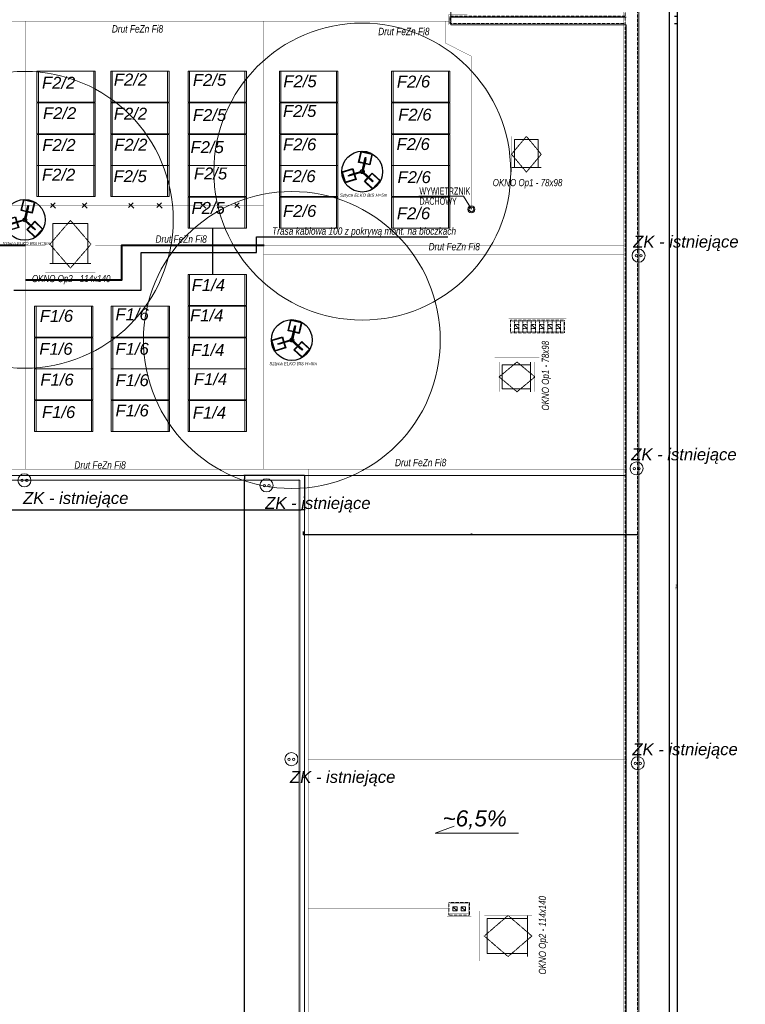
# Model space of a CAD drawing. Header units: millimetres. Extents: x 183299 to 1018155, y -286688 to 171278.
# Tile 14 of 100: x 262931 to 287303, y -62819 to -29748. Entities that reach past the tile are written whole.
import ezdxf

# ---------------------------------------------------------------- set-up
doc = ezdxf.new("R2010")
doc.units = ezdxf.units.MM
doc.header["$MEASUREMENT"] = 0
doc.linetypes.add('DASHED', pattern=[0.75, 0.5, -0.25])
doc.layers.add('a_widok', color=7, linetype='Continuous', lineweight=18, true_color=0xe90101)
for name, color, linetype, lineweight in [('AA_HATCH', 251, 'Continuous', 0), ('AA_OPIS', 251, 'Continuous', 0), ('AA_WIDOK', 254, 'Continuous', 0), ('AP wymiary', 40, 'Continuous', 0), ('E-ODGROMOWA', 5, 'Continuous', 25), ('grzejniki_Nr_Pióra__1', 7, 'Continuous', 13), ('inwentaryzacja_sciany_Nr_Pióra__1', 7, 'Continuous', 13)]:
    doc.layers.add(name, color=color, linetype=linetype, lineweight=lineweight)
for name, color, linetype in [('EL-rozdzielnice', 5, 'Continuous'), ('ELEKTRYKA', 5, 'Continuous'), ('inwentaryzacja_sciany', 7, 'Continuous'), ('Wymiarowanie - Ogólne', 7, 'Continuous')]:
    doc.layers.add(name, color=color, linetype=linetype)
doc.styles.add('arial', font='ariali.ttf', dxfattribs={"height": 10})
doc.styles.add('DIM07', font='romans.shx', dxfattribs={"width": 0.7})
doc.styles.add('Dimensions', font='arial.ttf', dxfattribs={"width": 0.8})
doc.styles.add('GENERATED_STYLE_2', font='arialbd.ttf')
doc.dimstyles.new('arch100', dxfattribs={"dimscale": 2, "dimtxt": 24, "dimasz": 15, "dimexe": 5, "dimexo": 20, "dimgap": 4, "dimtad": 1, "dimdec": 1, "dimrnd": 0.5, "dimdsep": 46, "dimtxsty": 'Dimensions', "dimblk": 'ARCHTICK', "dimcen": 2.5, "dimazin": 0, "dimtfac": 1, "dimtdec": 1, "dimtmove": 1, "dimatfit": 3, "dimldrblk": 'NONE', "dimfxl": 50, "dimfxlon": 1, "dimarcsym": 0})
doc.dimstyles.new('GENERATED_STYLE__1', dxfattribs={"dimtxt": 150, "dimasz": 114, "dimexe": 0.18, "dimexo": 0, "dimgap": 0.09, "dimtad": 1, "dimtih": 1, "dimtoh": 1, "dimdec": 0, "dimlfac": 0.1, "dimzin": 0, "dimdsep": 46, "dimtxsty": 'GENERATED_STYLE_2', "dimblk": 'ARROWHEAD_11', "dimblk1": 'ARROWHEAD_11', "dimblk2": 'ARROWHEAD_11', "dimcen": 0.09, "dimclrd": 256, "dimclre": 256, "dimclrt": 256, "dimazin": 0, "dimtfac": 1, "dimtdec": 4, "dimtmove": 0, "dimatfit": 3, "dimfxl": 1, "dimtolj": 1, "dimtzin": 0, "dimarcsym": 0})
doc.dimstyles.new('GENERATED_STYLE__2', dxfattribs={"dimtxt": 150, "dimasz": 114, "dimexe": 0.18, "dimexo": 0, "dimgap": 0.09, "dimtad": 1, "dimdec": 0, "dimlfac": 0.1, "dimzin": 0, "dimdsep": 46, "dimtxsty": 'GENERATED_STYLE_2', "dimblk": 'ARROWHEAD_11', "dimblk1": 'ARROWHEAD_11', "dimblk2": 'ARROWHEAD_11', "dimcen": 0.09, "dimclrd": 256, "dimclre": 256, "dimclrt": 256, "dimazin": 0, "dimtfac": 1, "dimtdec": 4, "dimtmove": 0, "dimatfit": 3, "dimfxl": 1, "dimtolj": 1, "dimtzin": 0, "dimarcsym": 0})

# ---------------------------------------------------------------- blocks, each defined once
blk = doc.blocks.new('Ściana_313_2', base_point=(283305, -95076))
at = {"layer": 'inwentaryzacja_sciany_Nr_Pióra__1', "linetype": 'Continuous'}
for p, q in [((283725, -64996), (283725, -17536)), ((283305, -29916), (283305, -64996))]:
    blk.add_line(p, q, dxfattribs=at)
blk = doc.blocks.new('Ściana_311_2', base_point=(283305, -29916))
at = {"layer": 'inwentaryzacja_sciany_Nr_Pióra__1', "linetype": 'Continuous'}
for p, q in [((283305, -29666), (277415, -29666)), ((277415, -29916), (283305, -29916))]:
    blk.add_line(p, q, dxfattribs=at)
blk = doc.blocks.new('ARROWHEAD_11')
at = {"linetype": 'Continuous'}
blk.add_line((0, 0), (-1, 0), dxfattribs=at)
at = {"linetype": 'Continuous', "const_width": 0.25, "flags": 128}
blk.add_lwpolyline([(-0.125, 0, 1), (0.125, 0, 1)], format="xyb", close=True, dxfattribs=at)
blk = doc.blocks.new('*D779')
at = {"layer": 'Defpoints', "color": 0}
for p in [(283725, -17536), (284761, -17536), (283725, -113476)]:
    blk.add_point(p, dxfattribs=at)
at = {"layer": 'Wymiarowanie - Ogólne', "linetype": 'Continuous', "lineweight": -2}
for p, q in [((283725, -17536), (284761, -17536)), ((284761, -113362), (284761, -17650)), ((283725, -113476), (284761, -113476))]:
    blk.add_line(p, q, dxfattribs=at)
at = {"layer": 'Wymiarowanie - Ogólne', "lineweight": -2, "xscale": 114, "yscale": 114, "zscale": 114}
for p, rotation in [((284761, -17536), 90), ((284761, -113476), 270)]:
    blk.add_blockref('ARROWHEAD_11', p, dxfattribs=dict(at, rotation=rotation))
at = {"layer": 'Wymiarowanie - Ogólne', "insert": (284684, -65506), "char_height": 150, "attachment_point": 5, "rotation": 90, "style": 'GENERATED_STYLE_2'}
blk.add_mtext('\\A1;9594', dxfattribs=at)
blk = doc.blocks.new('*D795')
at = {"layer": 'Defpoints', "color": 0}
for p in [(270477, -45056), (272495, -45056), (272495, -95076)]:
    blk.add_point(p, dxfattribs=at)
at = {"layer": 'Wymiarowanie - Ogólne', "linetype": 'Continuous', "lineweight": -2}
for p, q in [((272495, -45056), (270477, -45056)), ((270477, -94962), (270477, -45170)), ((272495, -95076), (270477, -95076))]:
    blk.add_line(p, q, dxfattribs=at)
at = {"layer": 'Wymiarowanie - Ogólne', "lineweight": -2, "xscale": 114, "yscale": 114, "zscale": 114}
for p, rotation in [((270477, -45056), 90), ((270477, -95076), 270)]:
    blk.add_blockref('ARROWHEAD_11', p, dxfattribs=dict(at, rotation=rotation))
at = {"layer": 'Wymiarowanie - Ogólne', "insert": (270401, -70066), "char_height": 150, "attachment_point": 5, "rotation": 90, "style": 'GENERATED_STYLE_2'}
blk.add_mtext('\\A1;5002', dxfattribs=at)
blk = doc.blocks.new('*D796')
at = {"layer": 'Defpoints', "color": 0}
for p in [(198800, -45216), (272495, -45056), (272495, -46208)]:
    blk.add_point(p, dxfattribs=at)
at = {"layer": 'Wymiarowanie - Ogólne', "linetype": 'Continuous', "lineweight": -2}
for p, q in [((198800, -45216), (198800, -46208)), ((272495, -45056), (272495, -46208)), ((198914, -46208), (272381, -46208))]:
    blk.add_line(p, q, dxfattribs=at)
at = {"layer": 'Wymiarowanie - Ogólne', "lineweight": -2, "xscale": 114, "yscale": 114, "zscale": 114, "rotation": 180}
blk.add_blockref('ARROWHEAD_11', (198800, -46208), dxfattribs=at)
at = {"layer": 'Wymiarowanie - Ogólne', "lineweight": -2, "xscale": 114, "yscale": 114, "zscale": 114}
blk.add_blockref('ARROWHEAD_11', (272495, -46208), dxfattribs=at)
at = {"layer": 'Wymiarowanie - Ogólne', "insert": (235648, -46131), "char_height": 150, "attachment_point": 5, "style": 'GENERATED_STYLE_2'}
blk.add_mtext('\\A1;7370', dxfattribs=at)
blk = doc.blocks.new('sztyca')
at = {"layer": 'E-ODGROMOWA'}
blk.add_hatch(color=256, dxfattribs=at).paths.add_polyline_path([(7053.2, -46485.8, 1), (7050.2, -46485.8, 1)])
at = {"layer": 'E-ODGROMOWA', "lineweight": -3, "ltscale": 1.5}
for points in [[(7032.3, -46455.2), (7011.9, -46467), (6986.7, -46423.3), (7030.5, -46398), (7055.7, -46441.7), (7036, -46453)], [(7031.3, -46453.4), (7012.3, -46464.3), (6988.9, -46423.7), (7029.4, -46400.2), (7052.9, -46440.9), (7035, -46451.2)], [(7024.2, -46437.5), (7026.4, -46436.3), (7051, -46478.9), (7049.7, -46479.6)], [(7088, -46484.3), (7088, -46460.7), (7138.3, -46460.7), (7138.3, -46511.3), (7088, -46511.3), (7088, -46488.6)], [(7090.1, -46484.3), (7090.1, -46462.5), (7137, -46462.5), (7137, -46509.3), (7090.1, -46509.3), (7090.1, -46488.6)], [(7034.9, -46518), (7055.3, -46529.8), (7030.1, -46573.4), (6986.3, -46548.1), (7011.5, -46504.5), (7031.2, -46515.8)], [(7033.9, -46519.8), (7052.8, -46530.7), (7029.3, -46571.3), (6988.8, -46547.9), (7012.2, -46507.3), (7030.1, -46517.6)], [(7023.7, -46533.8), (7021.5, -46532.5), (7046.1, -46490), (7047.3, -46490.7)], [(7107.3, -46486.2), (7107.3, -46488.6), (7058.1, -46488.6), (7058.1, -46487.2)]]:
    blk.add_lwpolyline(points, dxfattribs=at)
for points in [[(7049.7, -46485.3), (7018.3, -46431), (7020.8, -46429.5), (7052.2, -46483.8)], [(7052.3, -46487.8), (7020.9, -46542.2), (7018.4, -46540.7), (7049.8, -46486.4)], [(7053.2, -46484.3), (7115.9, -46484.3), (7115.9, -46487.2), (7053.2, -46487.2)]]:
    blk.add_lwpolyline(points, close=True, dxfattribs=at)
for centre, radius in [((7051.6, -46486.1), 90.6), ((7051.7, -46485.8), 8.4)]:
    blk.add_circle(centre, radius, dxfattribs=at)
at = {"layer": 'E-ODGROMOWA'}
blk.add_circle((7051.7, -46485.8), 1.49, dxfattribs=at)
blk = doc.blocks.new('sztyca 5')
at = {"layer": 'E-ODGROMOWA', "color": 1, "lineweight": 13, "ltscale": 1.5}
blk.add_circle((-5603.6, 40131.4), 498.7, dxfattribs=at)
at = {"layer": 'E-ODGROMOWA', "color": 1, "lineweight": -3, "ltscale": 1.5, "xscale": 0.7570147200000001, "yscale": 0.7570147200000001, "zscale": 0.7570147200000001, "rotation": 317.0309142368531}
blk.add_blockref('sztyca', (14476.2, 69519.5), dxfattribs=at)
at = {"layer": 'E-ODGROMOWA', "color": 1, "ltscale": 400, "style": 'arial'}
blk.add_text('Sztyca ELKO BIS H=5m', height=10.56, dxfattribs=at).set_placement((-5678.8, 40046.8))
blk = doc.blocks.new('Op2')
at = {"layer": 'AA_OPIS', "linetype": 'DASHED', "ltscale": 0.5}
blk.add_lwpolyline([(-160, 69), (-80, 0), (0, 69), (-80, 138), (-160, 69)], dxfattribs=at)
at = {"layer": 'AA_WIDOK', "const_width": 0.3}
blk.add_lwpolyline([(15, -15), (15, 153), (-175, 153), (-175, -15)], close=True, dxfattribs=at)
blk.add_lwpolyline([(0, 0), (0, 138), (-160, 138), (-160, 0), (0, 0)], dxfattribs=at)
at = {"layer": 'AA_WIDOK'}
for points in [[(-15, 0), (-15, 138)], [(-150, 128), (-150, 10)], [(-15, 128), (-150, 128)], [(-150, 10), (-15, 10)]]:
    blk.add_lwpolyline(points, dxfattribs=at)
at = {"layer": 'AA_OPIS', "insert": (23.3, 71.6), "char_height": 24, "width": 450, "attachment_point": 2, "rotation": 90, "style": 'arial'}
blk.add_mtext('{\\W0.8;OKNO Op2 - 114x140}', dxfattribs=at)
blk = doc.blocks.new('Op1')
at = {"layer": 'AA_OPIS', "linetype": 'DASHED', "ltscale": 0.5}
blk.add_lwpolyline([(65, 135), (15, 75), (65, 15), (115, 75), (65, 135)], dxfattribs=at)
at = {"layer": 'AA_WIDOK', "const_width": 0.3}
blk.add_lwpolyline([(0, 0), (130, 0), (130, 150), (0, 150)], close=True, dxfattribs=at)
blk.add_lwpolyline([(15, 15), (115, 15), (115, 135), (15, 135), (15, 15)], dxfattribs=at)
at = {"layer": 'AA_WIDOK'}
for points in [[(105, 125), (25, 125)], [(25, 125), (25, 30)], [(105, 30), (105, 125)], [(15, 30), (115, 30)]]:
    blk.add_lwpolyline(points, dxfattribs=at)
at = {"layer": 'AA_OPIS', "insert": (68.9, -8.3), "char_height": 24, "width": 450, "attachment_point": 2, "style": 'arial'}
blk.add_mtext('{\\W0.8;OKNO Op1 - 78x98}', dxfattribs=at)
blk = doc.blocks.new('_ARCHTICK')
at = {"color": 0, "linetype": 'ByBlock', "ltscale": 0.1, "const_width": 0.15}
blk.add_lwpolyline([(-0.5, -0.5), (0.5, 0.5)], dxfattribs=at)
blk = doc.blocks.new('*D7951')
at = {"layer": 'AP wymiary', "color": 0, "lineweight": -2}
for p, q in [((284922, -29876), (285032, -29876)), ((285022, -67716), (285022, -29876)), ((284922, -67716), (285032, -67716))]:
    blk.add_line(p, q, dxfattribs=at)
at = {"layer": 'Defpoints', "color": 0}
for p in [(283265, -29876), (285022, -29876), (283265, -67716)]:
    blk.add_point(p, dxfattribs=at)
at = {"layer": 'AP wymiary', "color": 0, "lineweight": -2, "xscale": 30, "yscale": 30, "zscale": 30}
for p, rotation in [((285022, -29876), 90), ((285022, -67716), 270)]:
    blk.add_blockref('_ARCHTICK', p, dxfattribs=dict(at, rotation=rotation))
at = {"layer": 'AP wymiary', "color": 0, "ltscale": 0.01, "insert": (284989, -48796), "char_height": 48, "attachment_point": 5, "rotation": 90, "style": 'Dimensions'}
blk.add_mtext('37840', dxfattribs=at)
blk = doc.blocks.new('_None')
blk = doc.blocks.new('*D7952')
at = {"layer": 'AP wymiary', "color": 0, "lineweight": -2}
for p, q in [((285022, -29626), (285022, -28956)), ((284922, -29626), (285032, -29626)), ((285022, -29876), (285022, -29626)), ((284922, -29876), (285032, -29876))]:
    blk.add_line(p, q, dxfattribs=at)
at = {"layer": 'Defpoints', "color": 0}
for p in [(283265, -29626), (285022, -29626), (283265, -29876)]:
    blk.add_point(p, dxfattribs=at)
at = {"layer": 'AP wymiary', "color": 0, "lineweight": -2, "xscale": 30, "yscale": 30, "zscale": 30}
for p, rotation in [((285022, -29626), 90), ((285022, -29876), 270)]:
    blk.add_blockref('_ARCHTICK', p, dxfattribs=dict(at, rotation=rotation))
at = {"layer": 'AP wymiary', "color": 0, "ltscale": 0.01, "insert": (284989, -29007), "char_height": 48, "attachment_point": 5, "rotation": 90, "style": 'Dimensions'}
blk.add_mtext('250', dxfattribs=at)
blk = doc.blocks.new('*D7971')
at = {"layer": 'AP wymiary', "color": 0, "lineweight": -2}
for p, q in [((272455, -46942), (272455, -47052)), ((272455, -47042), (283687, -47042)), ((283687, -47065), (283687, -47032))]:
    blk.add_line(p, q, dxfattribs=at)
at = {"layer": 'Defpoints', "color": 0}
for p in [(272455, -45016), (283687, -47042), (283687, -47105)]:
    blk.add_point(p, dxfattribs=at)
at = {"layer": 'AP wymiary', "color": 0, "lineweight": -2, "xscale": 30, "yscale": 30, "zscale": 30, "rotation": 180}
blk.add_blockref('_ARCHTICK', (272455, -47042), dxfattribs=at)
at = {"layer": 'AP wymiary', "color": 0, "lineweight": -2, "xscale": 30, "yscale": 30, "zscale": 30}
blk.add_blockref('_ARCHTICK', (283687, -47042), dxfattribs=at)
at = {"layer": 'AP wymiary', "color": 0, "ltscale": 0.01, "insert": (278071, -47009), "char_height": 48, "attachment_point": 5, "style": 'Dimensions'}
blk.add_mtext('11232', dxfattribs=at)

msp = doc.modelspace()

# ---------------------------------------------------------------- linework, layer by layer
at = {"layer": 'a_widok', "linetype": 'ByBlock'}
for points in [[(263509.92388, -32522.91263), (263509.92388, -31480.91263), (265419.93657, -31480.91263), (265419.93657, -32522.91263)], [(263559.65045, -32522.91263), (263559.65045, -31480.91263), (265469.66313, -31480.91263), (265469.66313, -32522.91263)], [(263559.65045, -32522.91263), (263559.65045, -31480.91263), (265469.66313, -31480.91263), (265469.66313, -32522.91263)], [(265986.92773, -32522.91263), (265986.92773, -31480.91263), (267896.94041, -31480.91263), (267896.94041, -32522.91263)], [(266036.6543, -32522.91263), (266036.6543, -31480.91263), (267946.66698, -31480.91263), (267946.66698, -32522.91263)], [(266036.6543, -32522.91263), (266036.6543, -31480.91263), (267946.66698, -31480.91263), (267946.66698, -32522.91263)], [(268585.68491, -32522.91263), (268585.68491, -31480.91263), (270495.69759, -31480.91263), (270495.69759, -32522.91263)], [(268635.41148, -32522.91263), (268635.41148, -31480.91263), (270545.42416, -31480.91263), (270545.42416, -32522.91263)], [(268635.41148, -32522.91263), (268635.41148, -31480.91263), (270545.42416, -31480.91263), (270545.42416, -32522.91263)], [(271656.50626, -32522.91263), (271656.50626, -31480.91263), (273566.51894, -31480.91263), (273566.51894, -32522.91263)], [(271706.23283, -32522.91263), (271706.23283, -31480.91263), (273616.24551, -31480.91263), (273616.24551, -32522.91263)], [(271706.23283, -32522.91263), (271706.23283, -31480.91263), (273616.24551, -31480.91263), (273616.24551, -32522.91263)], [(275424.13785, -32522.91263), (275424.13785, -31480.91263), (277334.15053, -31480.91263), (277334.15053, -32522.91263)], [(275473.86442, -32522.91263), (275473.86442, -31480.91263), (277383.8771, -31480.91263), (277383.8771, -32522.91263)], [(275473.86442, -32522.91263), (275473.86442, -31480.91263), (277383.8771, -31480.91263), (277383.8771, -32522.91263)], [(263509.92388, -33584.91263), (263509.92388, -32542.91263), (265419.93657, -32542.91263), (265419.93657, -33584.91263)], [(263559.65045, -33584.91263), (263559.65045, -32542.91263), (265469.66313, -32542.91263), (265469.66313, -33584.91263)], [(263559.65045, -33584.91263), (263559.65045, -32542.91263), (265469.66313, -32542.91263), (265469.66313, -33584.91263)], [(265986.92773, -33584.91263), (265986.92773, -32542.91263), (267896.94041, -32542.91263), (267896.94041, -33584.91263)], [(266036.6543, -33584.91263), (266036.6543, -32542.91263), (267946.66698, -32542.91263), (267946.66698, -33584.91263)], [(266036.6543, -33584.91263), (266036.6543, -32542.91263), (267946.66698, -32542.91263), (267946.66698, -33584.91263)], [(268585.68491, -33584.91263), (268585.68491, -32542.91263), (270495.69759, -32542.91263), (270495.69759, -33584.91263)], [(268635.41148, -33584.91263), (268635.41148, -32542.91263), (270545.42416, -32542.91263), (270545.42416, -33584.91263)], [(268635.41148, -33584.91263), (268635.41148, -32542.91263), (270545.42416, -32542.91263), (270545.42416, -33584.91263)], [(271656.50626, -33584.91263), (271656.50626, -32542.91263), (273566.51894, -32542.91263), (273566.51894, -33584.91263)], [(271706.23283, -33584.91263), (271706.23283, -32542.91263), (273616.24551, -32542.91263), (273616.24551, -33584.91263)], [(271706.23283, -33584.91263), (271706.23283, -32542.91263), (273616.24551, -32542.91263), (273616.24551, -33584.91263)], [(275424.13785, -33584.91263), (275424.13785, -32542.91263), (277334.15053, -32542.91263), (277334.15053, -33584.91263)], [(275473.86442, -33584.91263), (275473.86442, -32542.91263), (277383.8771, -32542.91263), (277383.8771, -33584.91263)], [(275473.86442, -33584.91263), (275473.86442, -32542.91263), (277383.8771, -32542.91263), (277383.8771, -33584.91263)], [(263509.92388, -34646.91263), (263509.92388, -33604.91263), (265419.93657, -33604.91263), (265419.93657, -34646.91263)], [(263559.65045, -34646.91263), (263559.65045, -33604.91263), (265469.66313, -33604.91263), (265469.66313, -34646.91263)], [(263559.65045, -34646.91263), (263559.65045, -33604.91263), (265469.66313, -33604.91263), (265469.66313, -34646.91263)], [(265986.92773, -34646.91263), (265986.92773, -33604.91263), (267896.94041, -33604.91263), (267896.94041, -34646.91263)], [(266036.6543, -34646.91263), (266036.6543, -33604.91263), (267946.66698, -33604.91263), (267946.66698, -34646.91263)], [(266036.6543, -34646.91263), (266036.6543, -33604.91263), (267946.66698, -33604.91263), (267946.66698, -34646.91263)], [(268585.68491, -34646.91263), (268585.68491, -33604.91263), (270495.69759, -33604.91263), (270495.69759, -34646.91263)], [(268635.41148, -34646.91263), (268635.41148, -33604.91263), (270545.42416, -33604.91263), (270545.42416, -34646.91263)], [(268635.41148, -34646.91263), (268635.41148, -33604.91263), (270545.42416, -33604.91263), (270545.42416, -34646.91263)], [(271656.50626, -34646.91263), (271656.50626, -33604.91263), (273566.51894, -33604.91263), (273566.51894, -34646.91263)], [(271706.23283, -34646.91263), (271706.23283, -33604.91263), (273616.24551, -33604.91263), (273616.24551, -34646.91263)], [(271706.23283, -34646.91263), (271706.23283, -33604.91263), (273616.24551, -33604.91263), (273616.24551, -34646.91263)], [(275424.13785, -34646.91263), (275424.13785, -33604.91263), (277334.15053, -33604.91263), (277334.15053, -34646.91263)], [(275473.86442, -34646.91263), (275473.86442, -33604.91263), (277383.8771, -33604.91263), (277383.8771, -34646.91263)], [(275473.86442, -34646.91263), (275473.86442, -33604.91263), (277383.8771, -33604.91263), (277383.8771, -34646.91263)], [(263509.92388, -35688.91263), (263509.92388, -34646.91263), (265419.93657, -34646.91263), (265419.93657, -35688.91263)], [(263559.65045, -35688.91263), (263559.65045, -34646.91263), (265469.66313, -34646.91263), (265469.66313, -35688.91263)], [(263559.65045, -35688.91263), (263559.65045, -34646.91263), (265469.66313, -34646.91263), (265469.66313, -35688.91263)], [(265986.92773, -35688.91263), (265986.92773, -34646.91263), (267896.94041, -34646.91263), (267896.94041, -35688.91263)], [(266036.6543, -35688.91263), (266036.6543, -34646.91263), (267946.66698, -34646.91263), (267946.66698, -35688.91263)], [(266036.6543, -35688.91263), (266036.6543, -34646.91263), (267946.66698, -34646.91263), (267946.66698, -35688.91263)], [(268585.68491, -35688.91263), (268585.68491, -34646.91263), (270495.69759, -34646.91263), (270495.69759, -35688.91263)], [(268635.41148, -35688.91263), (268635.41148, -34646.91263), (270545.42416, -34646.91263), (270545.42416, -35688.91263)], [(268635.41148, -35688.91263), (268635.41148, -34646.91263), (270545.42416, -34646.91263), (270545.42416, -35688.91263)], [(271656.50626, -35688.91263), (271656.50626, -34646.91263), (273566.51894, -34646.91263), (273566.51894, -35688.91263)], [(271706.23283, -35688.91263), (271706.23283, -34646.91263), (273616.24551, -34646.91263), (273616.24551, -35688.91263)], [(271706.23283, -35688.91263), (271706.23283, -34646.91263), (273616.24551, -34646.91263), (273616.24551, -35688.91263)], [(275424.13785, -35688.91263), (275424.13785, -34646.91263), (277334.15053, -34646.91263), (277334.15053, -35688.91263)], [(275473.86442, -35688.91263), (275473.86442, -34646.91263), (277383.8771, -34646.91263), (277383.8771, -35688.91263)], [(275473.86442, -35688.91263), (275473.86442, -34646.91263), (277383.8771, -34646.91263), (277383.8771, -35688.91263)], [(268585.68491, -36750.91263), (268585.68491, -35708.91263), (270495.69759, -35708.91263), (270495.69759, -36750.91263)], [(268635.41148, -36750.91263), (268635.41148, -35708.91263), (270545.42416, -35708.91263), (270545.42416, -36750.91263)], [(268635.41148, -36750.91263), (268635.41148, -35708.91263), (270545.42416, -35708.91263), (270545.42416, -36750.91263)], [(271656.50626, -36750.91263), (271656.50626, -35708.91263), (273566.51894, -35708.91263), (273566.51894, -36750.91263)], [(271706.23283, -36750.91263), (271706.23283, -35708.91263), (273616.24551, -35708.91263), (273616.24551, -36750.91263)], [(271706.23283, -36750.91263), (271706.23283, -35708.91263), (273616.24551, -35708.91263), (273616.24551, -36750.91263)], [(275424.13785, -36750.91263), (275424.13785, -35708.91263), (277334.15053, -35708.91263), (277334.15053, -36750.91263)], [(275473.86442, -36750.91263), (275473.86442, -35708.91263), (277383.8771, -35708.91263), (277383.8771, -36750.91263)], [(275473.86442, -36750.91263), (275473.86442, -35708.91263), (277383.8771, -35708.91263), (277383.8771, -36750.91263)], [(268585.68491, -39348.18267), (268585.68491, -38306.18267), (270495.69759, -38306.18267), (270495.69759, -39348.18267)], [(268635.41148, -39348.18267), (268635.41148, -38306.18267), (270545.42416, -38306.18267), (270545.42416, -39348.18267)], [(268635.41148, -39348.18267), (268635.41148, -38306.18267), (270545.42416, -38306.18267), (270545.42416, -39348.18267)], [(263431.14029, -40410.18267), (263431.14029, -39368.18267), (265341.15297, -39368.18267), (265341.15297, -40410.18267)], [(263480.86686, -40410.18267), (263480.86686, -39368.18267), (265390.87954, -39368.18267), (265390.87954, -40410.18267)], [(263480.86686, -40410.18267), (263480.86686, -39368.18267), (265390.87954, -39368.18267), (265390.87954, -40410.18267)], [(266004.52676, -40410.18267), (266004.52676, -39368.18267), (267914.53944, -39368.18267), (267914.53944, -40410.18267)], [(266054.25333, -40410.18267), (266054.25333, -39368.18267), (267964.26601, -39368.18267), (267964.26601, -40410.18267)], [(266054.25333, -40410.18267), (266054.25333, -39368.18267), (267964.26601, -39368.18267), (267964.26601, -40410.18267)], [(268585.68491, -40410.18267), (268585.68491, -39368.18267), (270495.69759, -39368.18267), (270495.69759, -40410.18267)], [(268635.41148, -40410.18267), (268635.41148, -39368.18267), (270545.42416, -39368.18267), (270545.42416, -40410.18267)], [(268635.41148, -40410.18267), (268635.41148, -39368.18267), (270545.42416, -39368.18267), (270545.42416, -40410.18267)], [(263431.14029, -41472.18267), (263431.14029, -40430.18267), (265341.15297, -40430.18267), (265341.15297, -41472.18267)], [(263480.86686, -41472.18267), (263480.86686, -40430.18267), (265390.87954, -40430.18267), (265390.87954, -41472.18267)], [(263480.86686, -41472.18267), (263480.86686, -40430.18267), (265390.87954, -40430.18267), (265390.87954, -41472.18267)], [(266004.52676, -41472.18267), (266004.52676, -40430.18267), (267914.53944, -40430.18267), (267914.53944, -41472.18267)], [(266054.25333, -41472.18267), (266054.25333, -40430.18267), (267964.26601, -40430.18267), (267964.26601, -41472.18267)], [(266054.25333, -41472.18267), (266054.25333, -40430.18267), (267964.26601, -40430.18267), (267964.26601, -41472.18267)], [(268585.68491, -41472.18267), (268585.68491, -40430.18267), (270495.69759, -40430.18267), (270495.69759, -41472.18267)], [(268635.41148, -41472.18267), (268635.41148, -40430.18267), (270545.42416, -40430.18267), (270545.42416, -41472.18267)], [(268635.41148, -41472.18267), (268635.41148, -40430.18267), (270545.42416, -40430.18267), (270545.42416, -41472.18267)], [(263431.14029, -42514.18267), (263431.14029, -41472.18267), (265341.15297, -41472.18267), (265341.15297, -42514.18267)], [(263480.86686, -42514.18267), (263480.86686, -41472.18267), (265390.87954, -41472.18267), (265390.87954, -42514.18267)], [(263480.86686, -42514.18267), (263480.86686, -41472.18267), (265390.87954, -41472.18267), (265390.87954, -42514.18267)], [(266004.52676, -42514.18267), (266004.52676, -41472.18267), (267914.53944, -41472.18267), (267914.53944, -42514.18267)], [(266054.25333, -42514.18267), (266054.25333, -41472.18267), (267964.26601, -41472.18267), (267964.26601, -42514.18267)], [(266054.25333, -42514.18267), (266054.25333, -41472.18267), (267964.26601, -41472.18267), (267964.26601, -42514.18267)], [(268585.68491, -42514.18267), (268585.68491, -41472.18267), (270495.69759, -41472.18267), (270495.69759, -42514.18267)], [(268635.41148, -42514.18267), (268635.41148, -41472.18267), (270545.42416, -41472.18267), (270545.42416, -42514.18267)], [(263431.14029, -43576.18267), (263431.14029, -42534.18267), (265341.15297, -42534.18267), (265341.15297, -43576.18267)], [(263480.86686, -43576.18267), (263480.86686, -42534.18267), (265390.87954, -42534.18267), (265390.87954, -43576.18267)], [(263480.86686, -43576.18267), (263480.86686, -42534.18267), (265390.87954, -42534.18267), (265390.87954, -43576.18267)], [(266004.52676, -43576.18267), (266004.52676, -42534.18267), (267914.53944, -42534.18267), (267914.53944, -43576.18267)], [(266054.25333, -43576.18267), (266054.25333, -42534.18267), (267964.26601, -42534.18267), (267964.26601, -43576.18267)], [(266054.25333, -43576.18267), (266054.25333, -42534.18267), (267964.26601, -42534.18267), (267964.26601, -43576.18267)], [(268585.68491, -43576.18267), (268585.68491, -42534.18267), (270495.69759, -42534.18267), (270495.69759, -43576.18267)], [(268635.41148, -43576.18267), (268635.41148, -42534.18267), (270545.42416, -42534.18267), (270545.42416, -43576.18267)], [(268635.41148, -43576.18267), (268635.41148, -42534.18267), (270545.42416, -42534.18267), (270545.42416, -43576.18267)]]:
    msp.add_lwpolyline(points, close=True, dxfattribs=at)
at = {"layer": 'AA_HATCH'}
for points in [[(277484.19183, -59680.76422), (277484.19183, -59540.76422), (277624.19183, -59540.76422), (277624.19183, -59680.76422)], [(277764.19183, -59680.76422), (277764.19183, -59540.76422), (277904.19183, -59540.76422), (277904.19183, -59680.76422)]]:
    msp.add_lwpolyline(points, close=True, dxfattribs=at)
for points in [[(277484.19183, -59540.76422), (277624.19183, -59680.76422)], [(277764.19183, -59540.76422), (277904.19183, -59680.76422)]]:
    msp.add_lwpolyline(points, dxfattribs=at)
at = {"layer": 'AA_OPIS'}
for points in [[(278101.96646, -36116.97455), (277836.67137, -35675.1884), (276339.82297, -35675.1884)], [(279689.54274, -57073.48791), (276880.8945, -57073.48791), (277522.40136, -56836.0498)]]:
    msp.add_lwpolyline(points, dxfattribs=at)
at = {"layer": 'AA_WIDOK', "linetype": 'DASHED'}
msp.add_line((283685.05466, -95035.76422), (283685.05466, -17495.76422), dxfattribs=at)
at = {"layer": 'AA_WIDOK'}
for points, const_width in [([(283725.05466, -94995.76422), (283725.05466, -17455.76422), (277335.05466, -17455.76422), (277335.05466, -21665.76422), (277805.05466, -21665.76422), (277805.05466, -17785.76422), (283225.05466, -17785.76422), (283225.05466, -64975.76422)], 5), ([(277962.86198, -29585.76422), (277335.05466, -29585.76422), (277335.05466, -29915.76422), (283225.05466, -29915.76422)], 5), ([(277375.05466, -29875.76422), (283265.05466, -35765.76422)], 3), ([(263795.05466, -37320.76422), (242705.05466, -37320.76422)], 3), ([(283225.05466, -37320.76422), (265475.05466, -37320.76422)], 3), ([(272455.05466, -45015.76422), (280150.05466, -37320.76422)], 3), ([(198800.05466, -45185.76422), (272285.05466, -45185.76422), (272285.05466, -94865.76422)], 3), ([(199055.05466, -45015.76422), (272455.05466, -45015.76422)], 3), ([(199055.05466, -45025.76422), (272445.05466, -45025.76422), (272445.05466, -67675.76422)], 3), ([(272455.05466, -45015.76422), (272455.05466, -67675.76422)], 3)]:
    msp.add_lwpolyline(points, dxfattribs=dict(at, const_width=const_width))
at = {"layer": 'AA_WIDOK', "linetype": 'DASHED'}
for points in [[(283265.05466, -17745.76422), (283265.05466, -65035.76422)], [(283265.05466, -29625.76422), (277375.05466, -29625.76422), (277375.05466, -29875.76422), (283265.05466, -29875.76422)], [(281235.05466, -39845.76422), (279415.05466, -39845.76422), (279415.05466, -40265.76422), (281235.05466, -40265.76422), (281235.05466, -39845.76422)], [(278044.19183, -59400.76422), (277344.19183, -59400.76422), (277344.19183, -59820.76422), (278044.19183, -59820.76422), (278044.19183, -59400.76422)]]:
    msp.add_lwpolyline(points, dxfattribs=at)
at = {"layer": 'AA_WIDOK', "linetype": 'Continuous', "const_width": 3}
for points in [[(281295.05466, -39785.76422), (279355.05466, -39785.76422), (279355.05466, -40325.76422), (281295.05466, -40325.76422)], [(278104.19183, -59340.76422), (277284.19183, -59340.76422), (277284.19183, -59880.76422), (278104.19183, -59880.76422)]]:
    msp.add_lwpolyline(points, close=True, dxfattribs=at)
at = {"layer": 'AA_WIDOK', "linetype": 'DASHED', "ltscale": 0.5}
for points in [[(279555.05466, -39985.76422), (279555.05466, -39845.76422)], [(279555.05466, -39985.76422), (279695.05466, -40125.76422)], [(279695.05466, -39985.76422), (279695.05466, -39845.76422)], [(279835.05466, -39985.76422), (279835.05466, -39845.76422)], [(279835.05466, -39985.76422), (279975.05466, -40125.76422)], [(279975.05466, -39985.76422), (279975.05466, -39845.76422)], [(280115.05466, -39985.76422), (280115.05466, -39845.76422)], [(280115.05466, -39985.76422), (280255.05466, -40125.76422)], [(280255.05466, -39985.76422), (280255.05466, -39845.76422)], [(280395.05466, -39985.76422), (280395.05466, -39845.76422)], [(280395.05466, -39985.76422), (280535.05466, -40125.76422)], [(280535.05466, -39985.76422), (280535.05466, -39845.76422)], [(280675.05466, -39985.76422), (280675.05466, -39845.76422)], [(280675.05466, -39985.76422), (280815.05466, -40125.76422)], [(280815.05466, -39985.76422), (280815.05466, -39845.76422)], [(280955.05466, -39985.76422), (280955.05466, -39845.76422)], [(280955.05466, -39985.76422), (281095.05466, -40125.76422)], [(281095.05466, -39985.76422), (281095.05466, -39845.76422)], [(279555.05466, -40125.76422), (279555.05466, -40265.76422)], [(279695.05466, -40125.76422), (279695.05466, -40265.76422)], [(279835.05466, -40125.76422), (279835.05466, -40265.76422)], [(279975.05466, -40125.76422), (279975.05466, -40265.76422)], [(280115.05466, -40125.76422), (280115.05466, -40265.76422)], [(280255.05466, -40125.76422), (280255.05466, -40265.76422)], [(280395.05466, -40125.76422), (280395.05466, -40265.76422)], [(280535.05466, -40125.76422), (280535.05466, -40265.76422)], [(280675.05466, -40125.76422), (280675.05466, -40265.76422)], [(280815.05466, -40125.76422), (280815.05466, -40265.76422)], [(280955.05466, -40125.76422), (280955.05466, -40265.76422)], [(281095.05466, -40125.76422), (281095.05466, -40265.76422)]]:
    msp.add_lwpolyline(points, dxfattribs=at)
for points in [[(279555.05466, -40125.76422), (279555.05466, -39985.76422), (279695.05466, -39985.76422), (279695.05466, -40125.76422)], [(279835.05466, -40125.76422), (279835.05466, -39985.76422), (279975.05466, -39985.76422), (279975.05466, -40125.76422)], [(280115.05466, -40125.76422), (280115.05466, -39985.76422), (280255.05466, -39985.76422), (280255.05466, -40125.76422)], [(280395.05466, -40125.76422), (280395.05466, -39985.76422), (280535.05466, -39985.76422), (280535.05466, -40125.76422)], [(280675.05466, -40125.76422), (280675.05466, -39985.76422), (280815.05466, -39985.76422), (280815.05466, -40125.76422)], [(280955.05466, -40125.76422), (280955.05466, -39985.76422), (281095.05466, -39985.76422), (281095.05466, -40125.76422)]]:
    msp.add_lwpolyline(points, close=True, dxfattribs=at)
at = {"layer": 'AA_WIDOK'}
for radius in [120, 80]:
    msp.add_circle((278101.96646, -36116.97455), radius, dxfattribs=at)
at = {"layer": 'E-ODGROMOWA', "ltscale": 0.01}
for p, q in [((263965.42319, -36057.64987), (264120.1365, -35902.93656)), ((263975.11975, -35917.55065), (264137.20036, -36079.63126)), ((265028.15469, -36057.64987), (265182.868, -35902.93656)), ((265037.85125, -35917.55065), (265199.93186, -36079.63126)), ((266590.99514, -36057.64987), (266745.70845, -35902.93656)), ((266600.6917, -35917.55065), (266762.77231, -36079.63126)), ((267539.11834, -36057.64987), (267693.83165, -35902.93656)), ((267548.81491, -35917.55065), (267710.89552, -36079.63126)), ((269008.18836, -36057.64987), (269162.90167, -35902.93656)), ((269017.88493, -35917.55065), (269179.96554, -36079.63126)), ((270152.18757, -36057.64987), (270306.90088, -35902.93656)), ((270161.88413, -35917.55065), (270323.96474, -36079.63126))]:
    msp.add_line(p, q, dxfattribs=at)
at = {"layer": 'E-ODGROMOWA', "lineweight": 40, "ltscale": 0.01}
msp.add_line((244301.04082, -37316.41862), (263127.89594, -37316.41862), dxfattribs=at)
at = {"layer": 'E-ODGROMOWA', "const_width": 10}
for points in [[(277435.05466, -29795.76422), (241045.05466, -29795.76422), (241045.05466, -23975.76422)], [(263125.05466, -44845.76422), (263125.05466, -29795.76422)], [(271125.05466, -44845.76422), (271125.05466, -29795.76422)], [(277231.97963, -29795.76422), (277231.97963, -30533.41101), (278101.96646, -30974.67199)], [(278101.96646, -30974.67199), (278101.96646, -36116.97455)], [(271125.05466, -35980.62545), (199015.05466, -35980.62545)], [(271125.05466, -37620.76422), (283225.05466, -37620.76422)], [(199015.05466, -44845.76422), (283325.05466, -44845.76422)], [(272625.05466, -44845.76422), (272625.05466, -95095.76422)], [(283325.05466, -54610.76422), (272625.05466, -54610.76422)], [(277384.19183, -59610.76422), (272625.05466, -59610.76422)]]:
    msp.add_lwpolyline(points, dxfattribs=at)
at = {"layer": 'E-ODGROMOWA', "lineweight": 40, "ltscale": 0.01}
msp.add_lwpolyline([(263127.37111, -38489.93624), (266367.00912, -38489.93624), (266367.00912, -37321.8758), (271141.25877, -37321.8758)], dxfattribs=at)
at = {"layer": 'E-ODGROMOWA', "const_width": 10}
for points in [[(281195.05466, -39885.76422), (279455.05466, -39885.76422), (279455.05466, -40225.76422), (281195.05466, -40225.76422)], [(278004.19183, -59440.76422), (277384.19183, -59440.76422), (277384.19183, -59780.76422), (278004.19183, -59780.76422)]]:
    msp.add_lwpolyline(points, close=True, dxfattribs=at)
at = {"layer": 'ELEKTRYKA', "ltscale": 0.01}
for p, q in [((269407.8626, -36734.38307), (269407.8626, -38308.39331)), ((270889.54038, -37567.08903), (270889.54038, -37045.56001)), ((270889.54038, -37045.56001), (277311.33715, -37045.56001)), ((267008.25173, -38827.48187), (267008.25173, -37567.08903)), ((267008.25173, -37567.08903), (270889.54038, -37567.08903)), ((262732.91748, -38827.48187), (267008.25173, -38827.48187))]:
    msp.add_line(p, q, dxfattribs=at)
at = {"layer": 'ELEKTRYKA', "linetype": 'Continuous', "lineweight": 15}
for centre, radius in [((283718.35182, -37673.03653), 219.99737), ((283640.73413, -37678.21168), 39.49286), ((283799.6929, -37678.21168), 39.49286), ((283652.48785, -44820.15704), 219.99737), ((283574.87015, -44825.33218), 39.49286), ((283733.82893, -44825.33218), 39.49286), ((263089.54749, -45220.16939), 219.99737), ((263011.92979, -45225.34454), 39.49286), ((263170.88857, -45225.34454), 39.49286), ((271222.41512, -45389.16404), 219.99737), ((271144.79742, -45394.33919), 39.49286), ((271303.7562, -45394.33919), 39.49286), ((272056.72059, -54586.8036), 219.99737), ((271979.1029, -54591.97875), 39.49286), ((272138.06168, -54591.97875), 39.49286), ((283691.10989, -54723.13741), 219.99737), ((283613.4922, -54728.31255), 39.49286), ((283772.45097, -54728.31255), 39.49286)]:
    msp.add_circle(centre, radius, dxfattribs=at)
at = {"layer": 'grzejniki_Nr_Pióra__1', "linetype": 'Continuous'}
for p, q in [((277415.05466, -29915.76422), (277415.05466, -17835.76422)), ((198800.05466, -45215.76422), (272335.05466, -45215.76422)), ((199055.05466, -45055.76422), (272495.05466, -45055.76422)), ((272335.05466, -94915.76422), (272335.05466, -45215.76422)), ((272495.05466, -45055.76422), (272495.05466, -95075.76422)), ((272495.05466, -45055.76422), (283305.05466, -45055.76422))]:
    msp.add_line(p, q, dxfattribs=at)

# ---------------------------------------------------------------- block references
at = {"layer": 'a_widok', "xscale": 10, "yscale": 10, "zscale": 10}
for p in [(330474.38636, -436163.55089), (319140.05082, -437784.38534), (328108.59721, -441820.4077)]:
    msp.add_blockref('sztyca 5', p, dxfattribs=at)
at = {"layer": 'AA_HATCH', "xscale": 10, "yscale": 10, "zscale": 10}
for name, p in [('Op1', (279300.03717, -35017.39967)), ('Op2', (280135.05466, -61215.76422))]:
    msp.add_blockref(name, p, dxfattribs=at)
for name, p, rotation in [('Op2', (263945.05466, -38090.76422), 270), ('Op1', (280385.05466, -42395.76422), 90)]:
    msp.add_blockref(name, p, dxfattribs=dict(at, rotation=rotation))
at = {"layer": 'inwentaryzacja_sciany'}
for name, p in [('Ściana_313_2', (283305.05466, -95075.76422)), ('Ściana_311_2', (283305.05466, -29915.76422))]:
    msp.add_blockref(name, p, dxfattribs=at)

# ---------------------------------------------------------------- texts
at = {"color": 7, "linetype": 'Continuous', "lineweight": 9, "style": 'arial', "width": 0.8}
for s, p in [('Drut FeZn Fi8', (266026.43342, -30181.89815)), ('Drut FeZn Fi8', (274972.58781, -30269.03602)), ('Trasa kablowa 100 z pokrywą mont. na bloczkach', (271408.05903, -36971.83283)), ('Drut FeZn Fi8', (267492.80034, -37240.88234)), ('Drut FeZn Fi8', (276664.51474, -37497.84828)), ('Drut FeZn Fi8', (264769.74198, -44829.1383)), ('Drut FeZn Fi8', (275536.26089, -44747.99116))]:
    msp.add_text(s, height=250, dxfattribs=at).set_placement(p)
at = {"layer": 'AA_OPIS'}
for s, insert, char_height, width, attachment_point, line_spacing_factor, style in [('{\\fArial Narrow|b0|i0|c238|p34;WYWIETRZNIK\\PDACHOWY}', (276357.27186, -35966.98668, 0), 240, 2268.8905964, 7, 0.85, 'DIM07'), ('~6,5%', (279293.32353, -56944.8808), 540, 3563.5680192, 9, 0.857143, 'arial')]:
    msp.add_mtext(s, dxfattribs=dict(at, insert=insert, char_height=char_height, width=width, attachment_point=attachment_point, line_spacing_factor=line_spacing_factor, style=style))
at = {"layer": 'EL-rozdzielnice', "color": 1, "ltscale": 400, "style": 'arial'}
for s, p in [('F2/2', (263678.88708, -32066.78141)), ('F2/2', (266093.33216, -31958.76676)), ('F2/5', (268748.31406, -31970.11284)), ('F2/5', (271787.24719, -32015.0433)), ('F2/6', (275599.52889, -32026.38938)), ('F2/2', (263712.92531, -33087.9283)), ('F2/2', (266093.33216, -33104.72049)), ('F2/5', (268748.31406, -33150.1048)), ('F2/5', (271775.90111, -33013.49804)), ('F2/6', (275644.91319, -33138.30488)), ('F2/2', (263690.23316, -34154.45949)), ('F2/2', (266104.67823, -34148.55953)), ('F2/6', (271775.90111, -34136.75961)), ('F2/6', (275588.18281, -34125.41353)), ('F2/5', (268668.89152, -34227.98206)), ('F2/2', (263678.88708, -35152.91422)), ('F2/5', (268782.35229, -35112.97603)), ('F2/5', (266081.98608, -35203.74464)), ('F2/6', (271753.20896, -35203.2908)), ('F2/6', (275622.22104, -35237.32903)), ('F2/5', (268702.92975, -36270.27583)), ('F2/6', (271775.90111, -36371.93668)), ('F2/6', (275599.52889, -36451.35921)), ('ZK - istniejące', (283537.9913, -37401.19038)), ('F1/4', (268708.30779, -38862.13951)), ('F1/6', (263607.1118, -39896.90168)), ('F1/6', (266148.63294, -39842.44052)), ('F1/4', (268653.84662, -39878.74796)), ('F1/6', (263588.95808, -41004.27875)), ('F1/6', (266148.63294, -41004.27875)), ('F1/4', (268690.15407, -41040.58619)), ('F1/6', (263625.26552, -42039.04093)), ('F1/6', (266148.63294, -42057.19465)), ('F1/4', (268780.92268, -42020.8872)), ('F1/6', (266148.63294, -43073.8031)), ('F1/6', (263679.72669, -43128.26427)), ('F1/4', (268744.61524, -43146.41799)), ('ZK - istniejące', (283472.12733, -44548.31088)), ('ZK - istniejące', (263043.77359, -46014.66342)), ('ZK - istniejące', (271176.64122, -46183.65807)), ('ZK - istniejące', (283510.74937, -54451.29125)), ('ZK - istniejące', (272010.9467, -55381.29763))]:
    msp.add_text(s, height=400, dxfattribs=at).set_placement(p)

# ---------------------------------------------------------------- dimensions: what is measured, and where the dimension line sits
at = {"layer": 'AP wymiary'}
dim = msp.add_linear_dim(base=(285021.83261, -29625.76422), p1=(283265.05466, -29875.76422), p2=(283265.05466, -29625.76422), angle=90, dimstyle='arch100', dxfattribs=at)
dim.commit()
dim.dimension.update_dxf_attribs({"geometry": '*D7952', "text_midpoint": (285021.83261, -29006.95931), "dimtype": 160})
dim = msp.add_linear_dim(base=(285021.83261, -29875.76422), p1=(283265.05466, -67715.76422), p2=(283265.05466, -29875.76422), angle=90, dimstyle='arch100', dxfattribs=at)
dim.commit()
dim.dimension.update_dxf_attribs({"geometry": '*D7951', "text_midpoint": (284989.32861, -48795.76422)})
dim = msp.add_linear_dim(base=(283687.13767, -47041.88542), p1=(272455.05466, -45015.76422), p2=(283687.13767, -47105.3091), dimstyle='arch100', dxfattribs=at)
dim.commit()
dim.dimension.update_dxf_attribs({"geometry": '*D7971', "text_midpoint": (278071.09617, -47009.38142)})
at = {"layer": 'Wymiarowanie - Ogólne', "linetype": 'Continuous'}
for base, p1, p2, picture, middle in [((284761.20209, -17535.76422), (283725.05466, -113475.76422), (283725.05466, -17535.76422), '*D779', (284684.46209, -65505.76422)), ((270477.46521, -45055.76422), (272495.05466, -95075.76422), (272495.05466, -45055.76422), '*D795', (270400.87521, -70065.76422))]:
    dim = msp.add_linear_dim(base=base, p1=p1, p2=p2, angle=90, dimstyle='GENERATED_STYLE__2', dxfattribs=at)
    dim.commit()
    dim.dimension.update_dxf_attribs({"geometry": picture, "text_midpoint": middle})
dim = msp.add_linear_dim(base=(272495.0546643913, -46207.9507350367), p1=(198800.0546643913, -45215.7642158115), p2=(272495.0546643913, -45055.7642158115), dimstyle='GENERATED_STYLE__1', dxfattribs=at)
dim.commit()
dim.dimension.update_dxf_attribs({"geometry": '*D796', "text_midpoint": (235647.5546643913, -46131.3607350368)})

doc.saveas('drawing.dxf')
